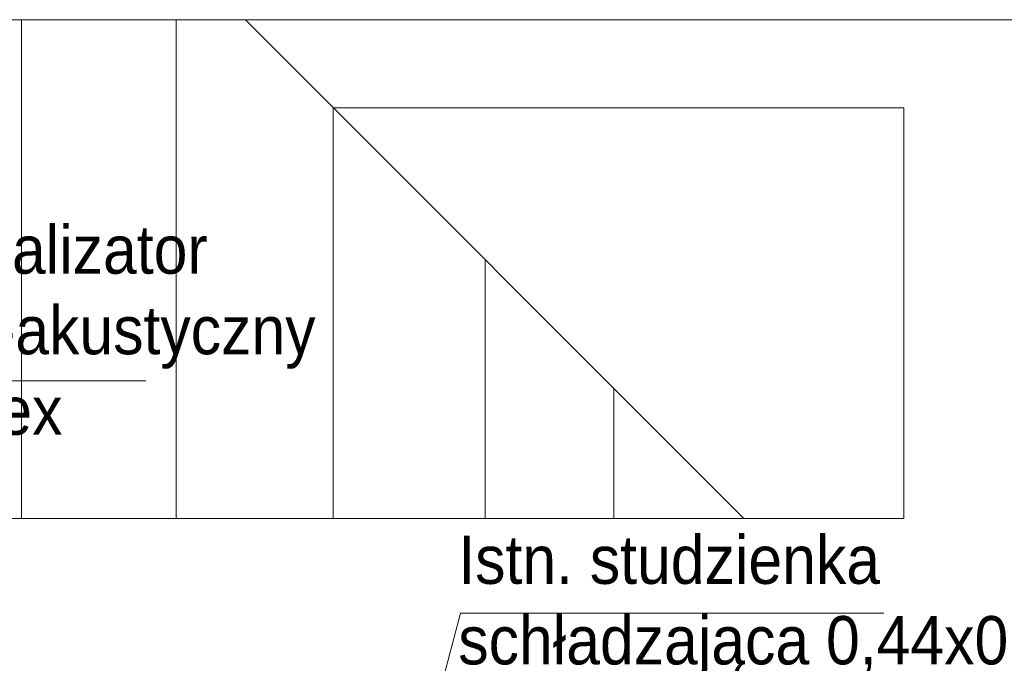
# Model space of a CAD drawing. Header units: millimetres. Extents: x -26122 to -12632, y -5851 to 1414.
# Tile 20 of 73: x -18238 to -17932, y -4269 to -4070. Entities that reach past the tile are written whole.
import ezdxf

# ---------------------------------------------------------------- set-up
doc = ezdxf.new("R2010")
doc.units = ezdxf.units.MM
doc.linetypes.add('DASHED', pattern=[181.05, 120.7, -60.35])
doc.layers.add('A-INW-SC', color=30, linetype='Continuous', lineweight=13)
doc.layers.add('ściany', color=84, linetype='Continuous', lineweight=35)
doc.styles.get("Standard").update_dxf_attribs({"font": 'arial.ttf'})

msp = doc.modelspace()

# ---------------------------------------------------------------- linework, layer by layer
at = {"color": 7, "lineweight": 15}
for p, q in [((-18338.92, -4181.76), (-18198.59, -4181.76)), ((-18160.21, -4478.17), (-18100.88, -4253.86)), ((-18100.88, -4253.86), (-17969.35, -4253.86))]:
    msp.add_line(p, q, dxfattribs=at)
at = {"layer": 'A-INW-SC', "color": 7}
for p, q in [((-17890.1, -4069.59), (-18325.2, -4069.59)), ((-18237.19, -4069.59), (-18237.19, -4224.47)), ((-18189.17, -4069.59), (-18189.17, -4224.47)), ((-18012.78, -4224.47), (-18167.65, -4069.59)), ((-17963.13, -4096.93), (-18140.42, -4096.93)), ((-18140.42, -4096.93), (-18140.42, -4224.47)), ((-17963.13, -4096.93), (-17963.13, -4224.47)), ((-18093.14, -4144.1), (-18093.14, -4224.47)), ((-18053.25, -4183.99), (-18053.25, -4224.47)), ((-17963.13, -4224.47), (-18528.03, -4224.47))]:
    msp.add_line(p, q, dxfattribs=at)

# ---------------------------------------------------------------- texts
at = {"layer": 'ściany', "color": 7, "linetype": 'DASHED', "char_height": 15, "attachment_point": 1}
for s, width, insert in [('{\\W0.9;Istn. sygnalizator optyczno-akustyczny  f-my Gazex}', 182.6311, (-18320.9, -4133.46)), ('{\\W0.9;Istn. studzienka schładzająca 0,44x0,44m}', 229.5096, (-18101.53, -4229.75))]:
    msp.add_mtext_dynamic_manual_height_columns(s, width=width, gutter_width=0.625, heights=[0], dxfattribs=dict(at, insert=insert))

doc.saveas('drawing.dxf')
